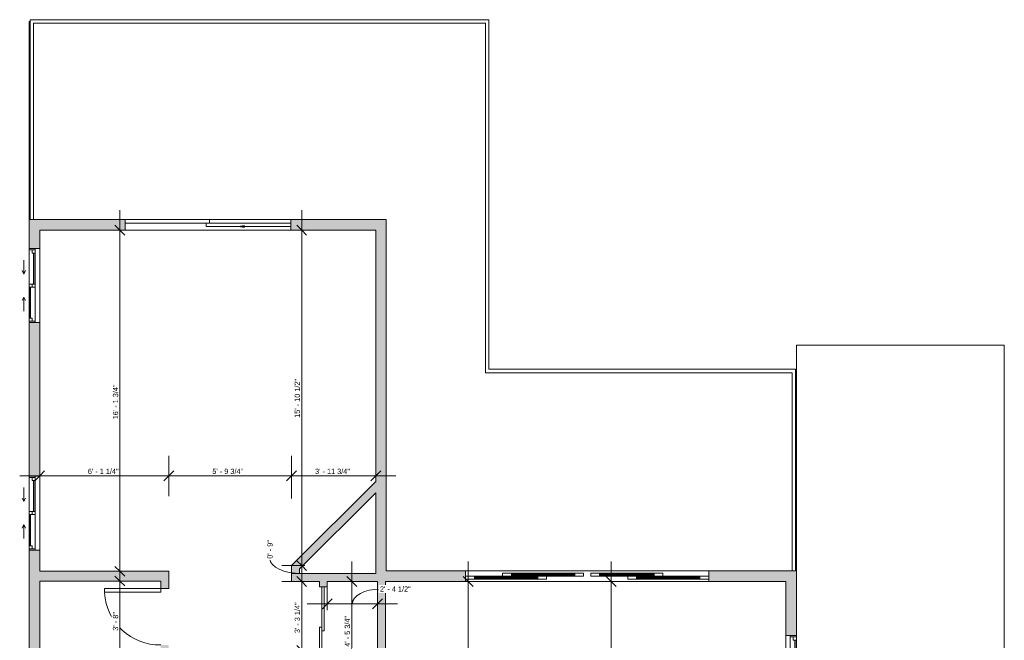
# Model space of a CAD drawing. Header units: inches. Extents: x -245 to 323, y -474 to 499.
# Tile 11 of 11: x -235 to 323, y 147 to 499. Entities that reach past the tile are written whole.
import ezdxf

# ---------------------------------------------------------------- set-up
doc = ezdxf.new("R2010")
doc.units = ezdxf.units.IN
doc.header["$MEASUREMENT"] = 0
for name, color, linetype, lineweight in [('A-ANNO-DIMS', 211, 'Continuous', 9), ('A-ANNO-DIMS-96', 211, 'Continuous', 9), ('A-DETL-GENF', 92, 'Continuous', 9), ('A-DOOR', 31, 'Continuous', 9), ('A-DOOR-GLAZ', 31, 'Continuous', 25), ('A-FLOR', 192, 'Continuous', 9), ('A-FLOR-HRAL', 11, 'Continuous', 9), ('A-FLOR-LEVL', 51, 'Continuous', 9), ('A-GLAZ', 151, 'Continuous', 9), ('A-WALL', 90, 'Continuous', 9), ('A-WALL-PATT', 111, 'Continuous', 9)]:
    doc.layers.add(name, color=color, linetype=linetype, lineweight=lineweight)
doc.styles.add('Inter', font='txt', dxfattribs={"height": 3})
doc.dimstyles.new('Linear_-_1_32__Inter__Imperial__SMALL', dxfattribs={"dimscale": 12, "dimtxt": 3.974399, "dimasz": 0.46875, "dimexe": 0.944882, "dimexo": 0.629921, "dimgap": 0, "dimtad": 1, "dimrnd": 0.25, "dimzin": 1, "dimdsep": 46, "dimlunit": 4, "dimtxsty": 'Inter', "dimblk1": 'OBLIQUE', "dimblk2": 'OBLIQUE', "dimsah": 1, "dimcen": 0.09, "dimdle": 0.944882, "dimazin": 0, "dimtfac": 1, "dimtdec": 4, "dimtix": 1, "dimtmove": 0, "dimatfit": 3, "dimfxl": 1, "dimtvp": 1, "dimtfill": 1, "dimfrac": 2, "dimtolj": 1, "dimtzin": 0, "dimarcsym": 2})
doc.dimstyles.new('Linear_-_1_32__Inter__Imperial__SMALL_1', dxfattribs={"dimscale": 12, "dimtxt": 3.974399, "dimasz": 0.46875, "dimexe": 0.944882, "dimexo": 0.629921, "dimgap": 0, "dimtad": 1, "dimrnd": 0.25, "dimzin": 1, "dimdsep": 46, "dimlunit": 4, "dimtxsty": 'Inter', "dimblk1": 'OBLIQUE', "dimblk2": 'OBLIQUE', "dimsah": 1, "dimcen": 0.09, "dimdle": 0.944882, "dimazin": 0, "dimtfac": 1, "dimtdec": 4, "dimtix": 1, "dimtmove": 1, "dimatfit": 3, "dimfxl": 1, "dimtvp": 1, "dimtfill": 1, "dimfrac": 2, "dimtolj": 1, "dimtzin": 0, "dimarcsym": 2})

# ---------------------------------------------------------------- blocks, each defined once
blk = doc.blocks.new('Plan-Double-Sliding - Default 1-4213369-Main Floor Dimension Plan')
at = {"layer": 'A-GLAZ', "lineweight": 18}
for p, q in [((-21, 0.34375), (-21, -5.65625)), ((-21, 0.34375), (-18.5, 0.34375)), ((-20.25, 0.34375), (-20.25, -3.15625)), ((-18.5, 0.34375), (-18.5, -1.40625)), ((-0.875, -3.15625), (-0.875, 0.34375)), ((-0.875, 0.34375), (0.875, 0.34375)), ((0.875, 0.34375), (0.875, -3.15625)), ((20.25, 0.34375), (21, 0.34375)), ((20.25, 0.34375), (20.25, -3.15625)), ((21, -5.65625), (21, 0.34375)), ((-21, -3.15625), (-20.25, -3.15625)), ((-18.5, -1.40625), (-20.25, -1.40625)), ((0.875, -1.40625), (-0.875, -1.40625)), ((-0.875, -3.15625), (0.875, -3.15625)), ((18.5, -1.40625), (18.5, -3.15625)), ((20.25, -1.40625), (18.5, -1.40625)), ((18.5, -3.15625), (21, -3.15625))]:
    blk.add_line(p, q, dxfattribs=at)
at = {"layer": 'A-GLAZ'}
for p, q in [((21, 0.34375), (-21, 0.34375)), ((-18.5, 0.34375), (-0.875, 0.34375)), ((-6.5, 3.34375), (-14.5, 3.34375)), ((-6.5, 3.34375), (-8.5, 4.34375)), ((-6.5, 3.34375), (-8.5, 2.34375)), ((0.875, 0.34375), (20.25, 0.34375)), ((6.5, 3.34375), (8.5, 4.34375)), ((6.5, 3.34375), (8.5, 2.34375)), ((6.5, 3.34375), (14.5, 3.34375)), ((-20.25, -3.15625), (-0.875, -3.15625)), ((0.875, -3.15625), (18.5, -3.15625)), ((-21, -5.65625), (21, -5.65625))]:
    blk.add_line(p, q, dxfattribs=at)
at = {"layer": 'A-GLAZ', "lineweight": 25}
for p, q in [((-18.5, -0.53125), (-0.875, -0.53125)), ((0.875, -2.28125), (18.5, -2.28125))]:
    blk.add_line(p, q, dxfattribs=at)
blk = doc.blocks.new('Planitar - Double Sliding Door_Glass - 6_-0_ x 6_-8_-4213360-Main Floor Dimension Plan')
at = {"layer": 'A-DETL-GENF'}
blk.add_hatch(color=256, dxfattribs=at).paths.add_polyline_path([(20.51, 3.47), (20.51, 4.53), (17.5, 4)], flags=0)
for p, q in [((20.51, 4.53), (17.5, 4)), ((29.5, 4), (17.5, 4)), ((17.5, 4), (20.51, 3.47)), ((20.51, 3.47), (20.51, 4.53))]:
    blk.add_line(p, q, dxfattribs=at)
at = {"layer": 'A-DOOR', "lineweight": 18}
for p, q in [((0.98, 8), (-47, 8)), ((-47, 8), (-47, 6.03)), ((-47, 6.03), (0.98, 6.03)), ((47, 6.03), (-0.98, 6.03)), ((-0.98, 6.03), (-0.98, 4.06)), ((0.98, 6.03), (0.98, 8)), ((47, 4.06), (47, 6.03)), ((-0.98, 4.06), (47, 4.06))]:
    blk.add_line(p, q, dxfattribs=at)
blk = doc.blocks.new('Plan-Double-Sliding - Default 1-4212956-Main Floor Dimension Plan')
at = {"layer": 'A-GLAZ', "lineweight": 18}
for p, q in [((-24, 0.34375), (-24, -5.65625)), ((-24, 0.34375), (-21.5, 0.34375)), ((-23.25, 0.34375), (-23.25, -3.15625)), ((-21.5, 0.34375), (-21.5, -1.40625)), ((-0.875, -3.15625), (-0.875, 0.34375)), ((-0.875, 0.34375), (0.875, 0.34375)), ((0.875, 0.34375), (0.875, -3.15625)), ((23.25, 0.34375), (24, 0.34375)), ((23.25, 0.34375), (23.25, -3.15625)), ((24, -5.65625), (24, 0.34375)), ((-24, -3.15625), (-23.25, -3.15625)), ((-21.5, -1.40625), (-23.25, -1.40625)), ((0.875, -1.40625), (-0.875, -1.40625)), ((-0.875, -3.15625), (0.875, -3.15625)), ((21.5, -1.40625), (21.5, -3.15625)), ((23.25, -1.40625), (21.5, -1.40625)), ((21.5, -3.15625), (24, -3.15625))]:
    blk.add_line(p, q, dxfattribs=at)
at = {"layer": 'A-GLAZ'}
for p, q in [((24, 0.34375), (-24, 0.34375)), ((-21.5, 0.34375), (-0.875, 0.34375)), ((-8, 3.34375), (-16, 3.34375)), ((-8, 3.34375), (-10, 4.34375)), ((-8, 3.34375), (-10, 2.34375)), ((0.875, 0.34375), (23.25, 0.34375)), ((8, 3.34375), (10, 4.34375)), ((8, 3.34375), (10, 2.34375)), ((8, 3.34375), (16, 3.34375)), ((-23.25, -3.15625), (-0.875, -3.15625)), ((0.875, -3.15625), (21.5, -3.15625)), ((-24, -5.65625), (24, -5.65625))]:
    blk.add_line(p, q, dxfattribs=at)
at = {"layer": 'A-GLAZ', "lineweight": 25}
for p, q in [((-21.5, -0.53125), (-0.875, -0.53125)), ((0.875, -2.28125), (21.5, -2.28125))]:
    blk.add_line(p, q, dxfattribs=at)
blk = doc.blocks.new('Planitar - Single Door_Flush Panel - 2_-8_ x 6_-8_-4214304-Main Floor Dimension Plan')
at = {"layer": 'A-DOOR', "lineweight": 18}
for p, q in [((13.99, 2.25), (13.99, 34.25)), ((16, 34.25), (13.99, 34.25)), ((16, 2.25), (16, 34.25)), ((16, 2.25), (13.99, 2.25))]:
    blk.add_line(p, q, dxfattribs=at)
at = {"layer": 'A-DOOR'}
blk.add_arc((15.77, 2.55), 31.77, 93.8608, 180.5412, dxfattribs=at)
blk = doc.blocks.new('Planitar - Double Sliding Door_Flush Panel - 4_-0_ x 6_-8_-4214388-Main Floor Dimension Plan')
at = {"layer": 'A-DOOR', "lineweight": 18}
for p, q in [((1, 2.12), (-24, 2.12)), ((-24, 2.12), (-24, 0.75)), ((-24, 0.75), (1, 0.75)), ((24, 0.75), (-1, 0.75)), ((-1, 0.75), (-1, -0.63)), ((1, 0.75), (1, 2.12)), ((24, -0.63), (24, 0.75)), ((-1, -0.63), (24, -0.63))]:
    blk.add_line(p, q, dxfattribs=at)
blk = doc.blocks.new('Top Rail Type - Top Rail_Internal_-4245024-Main Floor Dimension Plan')
at = {"layer": 'A-FLOR-HRAL'}
for p, q in [((-229.52, 386.01), (-229.52, 499.5)), ((-229.52, 499.5), (30.95, 499.5)), ((-227.55, 497.53), (-227.55, 386.01)), ((28.98, 497.53), (-227.55, 497.53)), ((28.98, 299.03), (28.98, 497.53)), ((30.95, 499.5), (30.95, 301)), ((202.98, 299.03), (28.98, 299.03)), ((30.95, 301), (204.95, 301)), ((202.98, 186.51), (202.98, 299.03)), ((204.95, 301), (204.95, 186.51))]:
    blk.add_line(p, q, dxfattribs=at)
blk = doc.blocks.new('Top Rail Type - Top Rail_Internal_-V5-Main Floor Dimension Plan')
at = {"layer": 'A-FLOR-HRAL'}
for p, q in [((-229.52, 499.5), (30.95, 499.5)), ((-229.52, 386.01), (-229.52, 499.5)), ((-227.55, 497.53), (28.98, 497.53)), ((-227.55, 386.01), (-227.55, 497.53)), ((28.98, 497.53), (28.98, 299.03)), ((30.95, 499.5), (30.95, 301)), ((28.98, 299.03), (202.98, 299.03)), ((30.95, 301), (204.95, 301)), ((202.98, 299.03), (202.98, 186.51)), ((204.95, 301), (204.95, 186.51))]:
    blk.add_line(p, q, dxfattribs=at)
blk = doc.blocks.new('Planitar - Sliding 4 Door B - 11_- 6_ x 6_  8_-4327969-Main Floor Dimension Plan')
at = {"layer": 'A-DOOR', "lineweight": 18}
for p, q in [((-64, 0), (-69, 0)), ((-69, 0), (-69, -1.75)), ((-64, -1.75), (-64, 0)), ((-43, 1.75), (-48, 1.75)), ((-48, 1.75), (-48, 0)), ((-48, 0), (-43, 0)), ((-43, 0), (-43, 1.75)), ((-23, 0), (-28, 0)), ((-28, 0), (-28, -1.75)), ((-23, -1.75), (-23, 0)), ((-2, 1.75), (-7, 1.75)), ((-7, 1.75), (-7, 0)), ((-7, 0), (-2, 0)), ((-2, 0), (-2, 1.75)), ((7, 1.75), (2, 1.75)), ((2, 1.75), (2, 0)), ((2, 0), (7, 0)), ((7, 0), (7, 1.75)), ((28, 0), (23, 0)), ((23, 0), (23, -1.75)), ((28, -1.75), (28, 0)), ((43, 1.75), (38, 1.75)), ((38, 1.75), (38, 0)), ((38, 0), (43, 0)), ((43, 0), (43, 1.75)), ((69, 0), (64, 0)), ((64, 0), (64, -1.75)), ((69, -1.75), (69, 0)), ((-69, -1.75), (-64, -1.75)), ((-28, -1.75), (-23, -1.75)), ((23, -1.75), (28, -1.75)), ((64, -1.75), (69, -1.75))]:
    blk.add_line(p, q, dxfattribs=at)
at = {"layer": 'A-DOOR'}
for p, q in [((-64, 0), (-48, 0)), ((-43, 1.75), (-7, 1.75)), ((-28, 0), (-43, 0)), ((-43, 0), (-28, 0)), ((-7, 0), (-23, 0)), ((7, 1.75), (38, 1.75)), ((23, 0), (7, 0)), ((38, 0), (28, 0)), ((28, 0), (38, 0)), ((43, 0), (64, 0)), ((-28, -1.75), (-64, -1.75)), ((64, -1.75), (28, -1.75))]:
    blk.add_line(p, q, dxfattribs=at)
at = {"layer": 'A-DOOR-GLAZ'}
for p, q in [((-7, 1), (-43, 1)), ((-43, 1), (-43, 0.75)), ((-43, 0.75), (-7, 0.75)), ((-7, 0.75), (-7, 1)), ((38, 1), (7, 1)), ((7, 1), (7, 0.75)), ((7, 0.75), (38, 0.75)), ((38, 0.75), (38, 1)), ((-28, -0.75), (-64, -0.75)), ((-64, -0.75), (-64, -1)), ((-64, -1), (-28, -1)), ((-28, -1), (-28, -0.75)), ((64, -0.75), (28, -0.75)), ((28, -0.75), (28, -1)), ((28, -1), (64, -1)), ((64, -1), (64, -0.75))]:
    blk.add_line(p, q, dxfattribs=at)
blk = doc.blocks.new('DIMBLOCK4-Main Floor Dimension Plan')
at = {"layer": 'A-ANNO-DIMS-96'}
for p, q in [((-71.74, 180.51), (-86.66, 180.51)), ((-75.33, 141.26), (-75.33, 180.51)), ((-75.33, 180.51), (-71.74, 180.51)), ((-92.98, 141.26), (-63.99, 141.26)), ((-75.33, 141.26), (-92.98, 141.26))]:
    blk.add_line(p, q, dxfattribs=at)
at = {"layer": 'A-ANNO-DIMS-96', "lineweight": 35}
for p, q in [((-75.33, 180.51), (-78.14, 183.32)), ((-75.33, 180.51), (-72.51, 177.7)), ((-75.33, 141.26), (-78.14, 144.07)), ((-75.33, 141.26), (-72.51, 138.45))]:
    blk.add_line(p, q, dxfattribs=at)
at = {"layer": 'A-ANNO-DIMS-96', "color": 0, "insert": (-79.32, 151.17), "char_height": 3, "width": 23.3099, "attachment_point": 1, "rotation": 90, "line_spacing_factor": 0.9936, "style": 'Inter', "bg_fill": 3, "box_fill_scale": 1.25, "bg_fill_color": 256, "bg_fill_true_color": 13158600, "bg_fill_transparency": 0}
blk.add_mtext('3\' - 3 1/4"', dxfattribs=at)
blk = doc.blocks.new('_Oblique')
at = {"color": 0, "linetype": 'ByBlock', "lineweight": -2}
blk.add_line((-0.5, -0.5), (0.5, 0.5), dxfattribs=at)
blk = doc.blocks.new('DIMBLOCK5-Main Floor Dimension Plan')
at = {"layer": 'A-ANNO-DIMS-96', "lineweight": 35}
for p, q in [((-75.33, 189.49), (-78.14, 192.3)), ((-75.33, 189.49), (-72.51, 186.68)), ((-75.33, 180.51), (-78.14, 183.32)), ((-75.33, 180.51), (-72.51, 177.7))]:
    blk.add_line(p, q, dxfattribs=at)
at = {"layer": 'A-ANNO-DIMS-96'}
for p, q in [((-73.48, 189.49), (-86.66, 189.49)), ((-75.33, 180.51), (-75.33, 189.49)), ((-75.33, 189.49), (-73.48, 189.49)), ((-71.74, 180.51), (-86.66, 180.51)), ((-75.33, 180.51), (-71.74, 180.51))]:
    blk.add_line(p, q, dxfattribs=at)
blk.add_ellipse((-75.33, 193.43), major_axis=(-18, 0), ratio=0.468125, start_param=0, end_param=1.570796, dxfattribs=at)
at = {"layer": 'A-ANNO-DIMS-96', "color": 0, "insert": (-94.84, 193.43), "char_height": 3, "width": 14.9636, "attachment_point": 1, "rotation": 90, "line_spacing_factor": 0.9936, "style": 'Inter', "bg_fill": 3, "box_fill_scale": 1.25, "bg_fill_color": 256, "bg_fill_true_color": 13158600, "bg_fill_transparency": 0}
blk.add_mtext('0\' - 9"', dxfattribs=at)
blk = doc.blocks.new('DIMBLOCK6-Main Floor Dimension Plan')
at = {"layer": 'A-ANNO-DIMS-96'}
for p, q in [((-75.33, 189.49), (-75.33, 391.35)), ((-71.74, 380.01), (-86.66, 380.01)), ((-75.33, 380.01), (-71.74, 380.01)), ((-73.48, 189.49), (-86.66, 189.49)), ((-75.33, 189.49), (-73.48, 189.49))]:
    blk.add_line(p, q, dxfattribs=at)
at = {"layer": 'A-ANNO-DIMS-96', "lineweight": 35}
for p, q in [((-75.33, 380.01), (-78.14, 382.82)), ((-75.33, 380.01), (-72.51, 377.2)), ((-75.33, 189.49), (-78.14, 192.3)), ((-75.33, 189.49), (-72.51, 186.68))]:
    blk.add_line(p, q, dxfattribs=at)
at = {"layer": 'A-ANNO-DIMS-96', "color": 0, "insert": (-79.32, 273.42), "char_height": 3, "width": 27.1849, "attachment_point": 1, "rotation": 90, "line_spacing_factor": 0.9936, "style": 'Inter', "bg_fill": 3, "box_fill_scale": 1.25, "bg_fill_color": 256, "bg_fill_true_color": 13158600, "bg_fill_transparency": 0}
blk.add_mtext('15\' - 10 1/2"', dxfattribs=at)
blk = doc.blocks.new('DIMBLOCK13-Main Floor Dimension Plan')
at = {"layer": 'A-ANNO-DIMS-96'}
for p, q in [((-178.49, 136.76), (-178.49, 192.1)), ((-174.91, 180.76), (-189.83, 180.76)), ((-178.49, 180.76), (-174.91, 180.76)), ((-162.84, 136.76), (-189.83, 136.76)), ((-178.49, 136.76), (-162.84, 136.76))]:
    blk.add_line(p, q, dxfattribs=at)
at = {"layer": 'A-ANNO-DIMS-96', "lineweight": 35}
for p, q in [((-178.49, 180.76), (-181.31, 183.57)), ((-178.49, 180.76), (-175.68, 177.95)), ((-178.49, 136.76), (-181.31, 139.57)), ((-178.49, 136.76), (-175.68, 133.95))]:
    blk.add_line(p, q, dxfattribs=at)
at = {"layer": 'A-ANNO-DIMS-96', "color": 0, "insert": (-182.49, 152.55), "char_height": 3, "width": 14.904, "attachment_point": 1, "rotation": 90, "line_spacing_factor": 0.9936, "style": 'Inter', "bg_fill": 3, "box_fill_scale": 1.25, "bg_fill_color": 256, "bg_fill_true_color": 13158600, "bg_fill_transparency": 0}
blk.add_mtext('3\' - 8"', dxfattribs=at)
blk = doc.blocks.new('DIMBLOCK31-Main Floor Dimension Plan')
at = {"layer": 'A-ANNO-DIMS-96'}
for p, q in [((100.39, 191.85), (100.39, -70.24)), ((96.81, 180.51), (111.73, 180.51)), ((100.39, 180.51), (96.81, 180.51)), ((86.59, -70.24), (111.73, -70.24)), ((100.39, -70.24), (86.59, -70.24))]:
    blk.add_line(p, q, dxfattribs=at)
at = {"layer": 'A-ANNO-DIMS-96', "lineweight": 35}
for p, q in [((100.39, 180.51), (97.58, 183.32)), ((100.39, 180.51), (103.2, 177.7)), ((100.39, -70.24), (97.58, -67.43)), ((100.39, -70.24), (103.2, -73.05))]:
    blk.add_line(p, q, dxfattribs=at)
at = {"layer": 'A-ANNO-DIMS-96', "color": 0, "insert": (96.4, 42.84), "char_height": 3, "width": 29.5099, "attachment_point": 1, "rotation": 90, "line_spacing_factor": 0.9936, "style": 'Inter', "bg_fill": 3, "box_fill_scale": 1.25, "bg_fill_color": 256, "bg_fill_true_color": 13158600, "bg_fill_transparency": 0}
blk.add_mtext('20\' - 10 3/4"', dxfattribs=at)
blk = doc.blocks.new('DIMBLOCK60-Main Floor Dimension Plan')
at = {"layer": 'A-ANNO-DIMS-96'}
for p, q in [((-46.91, 115.42), (-46.91, 191.85)), ((-43.33, 180.51), (-58.25, 180.51)), ((-46.91, 180.51), (-43.33, 180.51)), ((-43.33, 126.76), (-58.25, 126.76)), ((-46.91, 126.76), (-43.33, 126.76))]:
    blk.add_line(p, q, dxfattribs=at)
at = {"layer": 'A-ANNO-DIMS-96', "lineweight": 35}
for p, q in [((-46.91, 180.51), (-49.72, 183.32)), ((-46.91, 180.51), (-44.1, 177.7)), ((-46.91, 126.76), (-49.72, 129.57)), ((-46.91, 126.76), (-44.1, 123.95))]:
    blk.add_line(p, q, dxfattribs=at)
at = {"layer": 'A-ANNO-DIMS-96', "color": 0, "insert": (-50.91, 143.45), "char_height": 3, "width": 24.4426, "attachment_point": 1, "rotation": 90, "line_spacing_factor": 0.9936, "style": 'Inter', "bg_fill": 3, "box_fill_scale": 1.25, "bg_fill_color": 256, "bg_fill_true_color": 13158600, "bg_fill_transparency": 0}
blk.add_mtext('4\' - 5 3/4"', dxfattribs=at)
blk = doc.blocks.new('DIMBLOCK61-Main Floor Dimension Plan')
at = {"layer": 'A-ANNO-DIMS-96'}
for p, q in [((-60.78, 164.2), (-60.78, 179.12)), ((-32.28, 164.2), (-32.28, 179.12)), ((-72.12, 167.78), (-20.95, 167.78)), ((-60.78, 167.78), (-60.78, 164.2)), ((-32.28, 167.78), (-32.28, 164.2))]:
    blk.add_line(p, q, dxfattribs=at)
at = {"layer": 'A-ANNO-DIMS-96', "lineweight": 35}
for p, q in [((-60.78, 167.78), (-63.6, 164.96)), ((-60.78, 167.78), (-57.97, 170.59)), ((-32.28, 167.78), (-35.1, 164.96)), ((-32.28, 167.78), (-29.47, 170.59))]:
    blk.add_line(p, q, dxfattribs=at)
at = {"layer": 'A-ANNO-DIMS-96'}
blk.add_ellipse((-30.91, 167.78), major_axis=(-15.63, 0), ratio=0.538345, start_param=4.712389, end_param=6.283185, dxfattribs=at)
at = {"layer": 'A-ANNO-DIMS-96', "color": 0, "insert": (-30.91, 177.7), "char_height": 3, "width": 23.3099, "attachment_point": 1, "line_spacing_factor": 0.9936, "style": 'Inter', "bg_fill": 3, "box_fill_scale": 1.25, "bg_fill_color": 256, "bg_fill_true_color": 13158600, "bg_fill_transparency": 0}
blk.add_mtext('2\' - 4 1/2"', dxfattribs=at)
blk = doc.blocks.new('DIMBLOCK62-Main Floor Dimension Plan')
at = {"layer": 'A-ANNO-DIMS-96'}
for p, q in [((-224.03, 236.95), (-224.03, 251.87)), ((-150.78, 228.91), (-150.78, 251.87)), ((-235.37, 240.53), (-150.78, 240.53)), ((-224.03, 240.53), (-224.03, 236.95)), ((-150.78, 240.53), (-150.78, 228.91))]:
    blk.add_line(p, q, dxfattribs=at)
at = {"layer": 'A-ANNO-DIMS-96', "lineweight": 35}
for p, q in [((-224.03, 240.53), (-226.85, 237.72)), ((-224.03, 240.53), (-221.22, 243.35)), ((-150.78, 240.53), (-153.6, 237.72)), ((-150.78, 240.53), (-147.97, 243.35))]:
    blk.add_line(p, q, dxfattribs=at)
at = {"layer": 'A-ANNO-DIMS-96', "color": 0, "insert": (-196.7, 244.53), "char_height": 3, "width": 22.2964, "attachment_point": 1, "line_spacing_factor": 0.9936, "style": 'Inter', "bg_fill": 3, "box_fill_scale": 1.25, "bg_fill_color": 256, "bg_fill_true_color": 13158600, "bg_fill_transparency": 0}
blk.add_mtext('6\' - 1 1/4"', dxfattribs=at)
blk = doc.blocks.new('DIMBLOCK63-Main Floor Dimension Plan')
at = {"layer": 'A-ANNO-DIMS-96'}
for p, q in [((-150.78, 228.91), (-150.78, 251.87)), ((-81.03, 227.66), (-81.03, 251.87)), ((-150.78, 240.53), (-81.03, 240.53)), ((-150.78, 240.53), (-150.78, 228.91)), ((-81.03, 240.53), (-81.03, 227.66))]:
    blk.add_line(p, q, dxfattribs=at)
at = {"layer": 'A-ANNO-DIMS-96', "lineweight": 35}
for p, q in [((-150.78, 240.53), (-153.6, 237.72)), ((-150.78, 240.53), (-147.97, 243.35)), ((-81.03, 240.53), (-83.85, 237.72)), ((-81.03, 240.53), (-78.22, 243.35))]:
    blk.add_line(p, q, dxfattribs=at)
at = {"layer": 'A-ANNO-DIMS-96', "color": 0, "insert": (-126.02, 244.53), "char_height": 3, "width": 24.2637, "attachment_point": 1, "line_spacing_factor": 0.9936, "style": 'Inter', "bg_fill": 3, "box_fill_scale": 1.25, "bg_fill_color": 256, "bg_fill_true_color": 13158600, "bg_fill_transparency": 0}
blk.add_mtext('5\' - 9 3/4"', dxfattribs=at)
blk = doc.blocks.new('DIMBLOCK64-Main Floor Dimension Plan')
at = {"layer": 'A-ANNO-DIMS-96'}
for p, q in [((-81.03, 227.66), (-81.03, 251.87)), ((-33.28, 236.95), (-33.28, 251.87)), ((-81.03, 240.53), (-21.95, 240.53)), ((-81.03, 240.53), (-81.03, 227.66)), ((-33.28, 240.53), (-33.28, 236.95))]:
    blk.add_line(p, q, dxfattribs=at)
at = {"layer": 'A-ANNO-DIMS-96', "lineweight": 35}
for p, q in [((-81.03, 240.53), (-83.85, 237.72)), ((-81.03, 240.53), (-78.22, 243.35)), ((-33.28, 240.53), (-36.1, 237.72)), ((-33.28, 240.53), (-30.47, 243.35))]:
    blk.add_line(p, q, dxfattribs=at)
at = {"layer": 'A-ANNO-DIMS-96', "color": 0, "insert": (-67.72, 244.53), "char_height": 3, "width": 25.3368, "attachment_point": 1, "line_spacing_factor": 0.9936, "style": 'Inter', "bg_fill": 3, "box_fill_scale": 1.25, "bg_fill_color": 256, "bg_fill_true_color": 13158600, "bg_fill_transparency": 0}
blk.add_mtext('3\' - 11 3/4"', dxfattribs=at)
blk = doc.blocks.new('DIMBLOCK69-Main Floor Dimension Plan')
at = {"layer": 'A-ANNO-DIMS-96'}
for p, q in [((-178.49, 391.35), (-178.49, 174.92)), ((-182.08, 380.01), (-167.16, 380.01)), ((-178.49, 380.01), (-182.08, 380.01)), ((-182.08, 186.26), (-167.16, 186.26)), ((-178.49, 186.26), (-182.08, 186.26))]:
    blk.add_line(p, q, dxfattribs=at)
at = {"layer": 'A-ANNO-DIMS-96', "lineweight": 35}
for p, q in [((-178.49, 380.01), (-181.31, 382.82)), ((-178.49, 380.01), (-175.68, 377.2)), ((-178.49, 186.26), (-181.31, 189.07)), ((-178.49, 186.26), (-175.68, 183.45))]:
    blk.add_line(p, q, dxfattribs=at)
at = {"layer": 'A-ANNO-DIMS-96', "color": 0, "insert": (-182.49, 272.58), "char_height": 3, "width": 25.3368, "attachment_point": 1, "rotation": 90, "line_spacing_factor": 0.9936, "style": 'Inter', "bg_fill": 3, "box_fill_scale": 1.25, "bg_fill_color": 256, "bg_fill_true_color": 13158600, "bg_fill_transparency": 0}
blk.add_mtext('16\' - 1 3/4"', dxfattribs=at)
blk = doc.blocks.new('DIMBLOCK72-Main Floor Dimension Plan')
at = {"layer": 'A-ANNO-DIMS-96'}
for p, q in [((19.17, 10.51), (19.17, 191.85)), ((22.75, 180.51), (7.83, 180.51)), ((19.17, 180.51), (22.75, 180.51)), ((-20.23, 10.51), (30.51, 10.51)), ((19.17, 10.51), (-20.23, 10.51))]:
    blk.add_line(p, q, dxfattribs=at)
at = {"layer": 'A-ANNO-DIMS-96', "lineweight": 35}
for p, q in [((19.17, 180.51), (16.36, 183.32)), ((19.17, 180.51), (21.98, 177.7)), ((19.17, 10.51), (16.36, 13.32)), ((19.17, 10.51), (21.98, 7.7))]:
    blk.add_line(p, q, dxfattribs=at)
at = {"layer": 'A-ANNO-DIMS-96', "color": 0, "insert": (15.18, 88.38), "char_height": 3, "width": 17.1098, "attachment_point": 1, "rotation": 90, "line_spacing_factor": 0.9936, "style": 'Inter', "bg_fill": 3, "box_fill_scale": 1.25, "bg_fill_color": 256, "bg_fill_true_color": 13158600, "bg_fill_transparency": 0}
blk.add_mtext('14\' - 2"', dxfattribs=at)

msp = doc.modelspace()

# ---------------------------------------------------------------- hatches: boundary and pattern name
at = {"layer": 'A-WALL-PATT'}
h = msp.add_hatch(color=9, dxfattribs=at)
h.paths.add_polyline_path([(-230.034, -356.488), (-224.034, -356.488), (-224.034, -316.988), (-230.034, -316.988)], flags=0)
h.paths.add_polyline_path([(-230.034, -256.988), (-224.034, -256.988), (-224.034, -176.363), (-230.034, -176.363), (-230.034, -244.422)], flags=0)
h.paths.add_polyline_path([(-230.034, -116.363), (-224.034, -116.363), (-224.034, -59.916), (-230.034, -59.916), (-230.034, -110.665)], flags=0)
h.paths.add_polyline_path([(-224.034, 4.084), (-224.034, 198.325), (-230.034, 198.325), (-230.034, 4.084)], flags=0)
h.paths.add_polyline_path([(-230.034, 240.325), (-224.034, 240.325), (-224.034, 327.512), (-230.034, 327.512), (-230.034, 290.604)], flags=0)
h.paths.add_polyline_path([(-230.034, 369.512), (-224.034, 369.512), (-224.034, 386.012), (-230.034, 386.012)], flags=0)
h = msp.add_hatch(color=9, dxfattribs=at)
h.paths.add_polyline_path([(-33.284, 380.012), (-33.284, 386.012), (-81.534, 386.012), (-81.534, 380.012)], flags=0)
h.paths.add_polyline_path([(-224.034, 380.012), (-175.534, 380.012), (-175.534, 386.012), (-224.034, 386.012), (-224.034, 384.044)], flags=0)
for points in [[(-27.284, 186.512), (-27.284, 386.012), (-33.284, 386.012), (-33.284, 186.512)], [(-76.534, 187.625), (-33.284, 230.875), (-33.284, 237.239), (-76.534, 193.989)], [(-76.534, 185.012), (-76.534, 193.989), (-81.034, 189.489), (-81.034, 185.012)], [(-170.95, 180.762), (-155.284, 180.762), (-155.284, 186.262), (-224.034, 186.262), (-224.034, 180.762)], [(-60.784, 180.512), (-33.284, 180.512), (-33.284, 185.012), (-81.034, 185.012), (-81.034, 180.512), (-65.284, 180.512)], [(-32.284, 49.012), (-27.784, 49.012), (-27.784, 180.512), (-32.284, 180.512), (-32.284, 122.262)]]:
    msp.add_hatch(color=9, dxfattribs=at).paths.add_polyline_path(points, flags=0)
h = msp.add_hatch(color=9, dxfattribs=at)
h.paths.add_polyline_path([(-150.784, 141.262), (-150.784, 144.45), (-155.284, 144.45), (-155.284, 141.262)], flags=0)
h.paths.add_polyline_path([(-155.284, 176.45), (-150.784, 176.45), (-150.784, 186.262), (-155.284, 186.262), (-155.284, 180.762)], flags=0)
h = msp.add_hatch(color=9, dxfattribs=at)
h.paths.add_polyline_path([(199.466, 180.512), (199.466, 186.512), (155.716, 186.512), (155.716, 180.512)], flags=0)
h.paths.add_polyline_path([(-33.284, 180.512), (17.716, 180.512), (17.716, 186.512), (-33.284, 186.512), (-33.284, 185.012)], flags=0)
h = msp.add_hatch(color=9, dxfattribs=at)
h.paths.add_polyline_path([(199.466, -242.738), (205.466, -242.738), (205.466, -15.863), (199.466, -15.863)], flags=0)
h.paths.add_polyline_path([(199.466, 32.137), (205.466, 32.137), (205.466, 101.731), (199.466, 101.731)], flags=0)
h.paths.add_polyline_path([(205.466, 149.731), (205.466, 186.512), (199.466, 186.512), (199.466, 149.731)], flags=0)
h = msp.add_hatch(color=9, dxfattribs=at)
h.paths.add_polyline_path([(-60.784, 68.512), (-60.784, 129.512), (-65.284, 129.512), (-65.284, 68.512)], flags=0)
h.paths.add_polyline_path([(-62.529, 177.512), (-60.784, 177.512), (-60.784, 180.512), (-65.284, 180.512), (-65.284, 177.512), (-63.907, 177.512)], flags=0)

# ---------------------------------------------------------------- linework, layer by layer
at = {"layer": 'A-FLOR'}
for p, q in [((-230.034, 498.512), (-230.034, 386.012)), ((-229.519, 498.512), (-230.034, 498.512)), ((-127.55, 386.012), (-81.534, 386.012)), ((-81.534, 380.012), (-175.534, 380.012)), ((205.466, 300.012), (204.95, 300.012)), ((205.466, 186.512), (205.466, 300.012)), ((17.716, 186.512), (155.716, 186.512)), ((155.716, 180.512), (17.716, 180.512))]:
    msp.add_line(p, q, dxfattribs=at)
at = {"layer": 'A-FLOR-LEVL'}
for p, q in [((205.466, 314.762), (323.466, 314.762)), ((205.466, 314.762), (205.466, 300.012)), ((323.466, 314.762), (323.466, -473.738))]:
    msp.add_line(p, q, dxfattribs=at)
at = {"layer": 'A-WALL'}
for p, q in [((-230.034, 386.012), (-230.034, 369.512)), ((-175.534, 386.012), (-230.034, 386.012)), ((-27.284, 386.012), (-81.534, 386.012)), ((-81.534, 386.012), (-81.534, 384.044)), ((-27.284, 186.512), (-27.284, 386.012)), ((-224.034, 380.012), (-224.034, 369.512)), ((-224.034, 380.012), (-175.534, 380.012)), ((-175.534, 380.012), (-175.534, 384.044)), ((-81.534, 382.075), (-81.534, 380.012)), ((-81.534, 380.012), (-33.284, 380.012)), ((-33.284, 380.012), (-33.284, 237.239)), ((-230.034, 240.325), (-230.034, 327.512)), ((-224.034, 240.325), (-224.034, 327.512)), ((-33.284, 237.239), (-81.034, 189.489)), ((-76.534, 187.625), (-33.284, 230.875)), ((-33.284, 230.875), (-33.284, 185.012)), ((-230.034, 198.325), (-230.034, -0.488)), ((-224.034, 198.325), (-224.034, 186.262)), ((-150.784, 186.262), (-224.034, 186.262)), ((-150.784, 176.45), (-150.784, 186.262)), ((-81.034, 189.489), (-81.034, 180.512)), ((-81.034, 185.012), (-33.284, 185.012)), ((-76.534, 185.012), (-76.534, 187.625)), ((17.716, 186.512), (-27.284, 186.512)), ((17.716, 180.512), (17.716, 186.512)), ((205.466, 186.512), (155.716, 186.512)), ((155.716, 186.512), (155.716, 180.512)), ((205.466, 149.731), (205.466, 186.512)), ((-224.034, 180.762), (-224.034, 79.012)), ((-224.034, 180.762), (-155.284, 180.762)), ((-155.284, 180.762), (-155.284, 176.45)), ((-81.034, 180.512), (-65.284, 180.512)), ((-65.284, 180.512), (-65.284, 177.512)), ((-60.784, 177.512), (-60.784, 180.512)), ((-60.784, 180.512), (-32.284, 180.512)), ((-32.284, 180.512), (-32.284, 126.762)), ((-27.784, 180.512), (17.716, 180.512)), ((-27.784, 10.512), (-27.784, 180.512)), ((155.716, 180.512), (199.466, 180.512)), ((199.466, 180.512), (199.466, 149.731)), ((-155.284, 176.45), (-150.784, 176.45)), ((-65.284, 177.512), (-63.907, 177.512)), ((-62.529, 177.512), (-60.784, 177.512))]:
    msp.add_line(p, q, dxfattribs=at)

# ---------------------------------------------------------------- block references
at = {"layer": 'A-DOOR'}
for name, p in [('Planitar - Double Sliding Door_Glass - 6_-0_ x 6_-8_-4213360-Main Floor Dimension Plan', (-128.534, 378.012)), ('Planitar - Sliding 4 Door B - 11_- 6_ x 6_  8_-4327969-Main Floor Dimension Plan', (86.716, 183.512))]:
    msp.add_blockref(name, p, dxfattribs=at)
for name, p, rotation in [('Planitar - Single Door_Flush Panel - 2_-8_ x 6_-8_-4214304-Main Floor Dimension Plan', (-153.034, 160.45), 89.99999999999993), ('Planitar - Double Sliding Door_Flush Panel - 4_-0_ x 6_-8_-4214388-Main Floor Dimension Plan', (-63.159, 153.512), 89.99999999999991)]:
    msp.add_blockref(name, p, dxfattribs=dict(at, rotation=rotation))
at = {"layer": 'A-FLOR-HRAL'}
for name in ['Top Rail Type - Top Rail_Internal_-4245024-Main Floor Dimension Plan', 'Top Rail Type - Top Rail_Internal_-V5-Main Floor Dimension Plan']:
    msp.add_blockref(name, (0, 0), dxfattribs=at)
at = {"layer": 'A-GLAZ'}
for name, p, rotation in [('Plan-Double-Sliding - Default 1-4213369-Main Floor Dimension Plan', (-229.691, 348.512), 89.99999999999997), ('Plan-Double-Sliding - Default 1-4213369-Main Floor Dimension Plan', (-229.691, 219.325), 89.99999999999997), ('Plan-Double-Sliding - Default 1-4212956-Main Floor Dimension Plan', (205.122, 125.731), 269.9999999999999)]:
    msp.add_blockref(name, p, dxfattribs=dict(at, rotation=rotation))

# ---------------------------------------------------------------- next in the draw order: dimensions: what is measured, and where the dimension line sits
at = {"layer": 'A-ANNO-DIMS'}
dim = msp.add_linear_dim(base=(-150.784, 240.534), p1=(-224.034, 244.511), p2=(-150.784, 221.352), dimstyle='Linear_-_1_32__Inter__Imperial__SMALL', override={"dimpost": '<>', "dimfxl": 76.823855}, dxfattribs=at)
dim.commit()
dim.dimension.update_dxf_attribs({"geometry": 'DIMBLOCK62-Main Floor Dimension Plan', "text_midpoint": (-187.409, 242.33)})
for base, p1, p2, override, picture, middle in [((-178.494, 180.762), (-155.284, 136.762), (-182.471, 180.762), {"dimpost": '<>', "dimfxl": 51.721673}, 'DIMBLOCK13-Main Floor Dimension Plan', (-180.034, 158.762)), ((-46.912, 180.512), (-50.889, 126.762), (-50.889, 180.512), {"dimpost": '<>', "dimfxl": 53.75}, 'DIMBLOCK60-Main Floor Dimension Plan', (-48.708, 153.637)), ((100.39, -70.238), (104.367, 180.512), (79.031, -70.238), {"dimpost": '<>', "dimfxl": 252.026732}, 'DIMBLOCK31-Main Floor Dimension Plan', (98.594, 55.137)), ((-75.325, 180.512), (-100.534, 141.262), (-79.303, 180.512), {"dimpost": '<>', "dimfxl": 44.62459}, 'DIMBLOCK4-Main Floor Dimension Plan', (-77.121, 160.887))]:
    dim = msp.add_linear_dim(base=base, p1=p1, p2=p2, angle=90, dimstyle='Linear_-_1_32__Inter__Imperial__SMALL', override=override, dxfattribs=at)
    dim.commit()
    dim.dimension.update_dxf_attribs({"geometry": picture, "text_midpoint": middle})

# ---------------------------------------------------------------- next in the draw order: dimensions: what is measured, and where the dimension line sits
dim = msp.add_linear_dim(base=(-178.494, 186.262), p1=(-174.516, 380.012), p2=(-174.516, 186.262), angle=90, dimstyle='Linear_-_1_32__Inter__Imperial__SMALL', override={"dimpost": '<>', "dimfxl": 193.75}, dxfattribs=at)
dim.commit()
dim.dimension.update_dxf_attribs({"geometry": 'DIMBLOCK69-Main Floor Dimension Plan', "text_midpoint": (-180.29, 283.137)})
dim = msp.add_linear_dim(base=(-75.325, 189.489), p1=(-79.303, 180.512), p2=(-81.034, 189.489), angle=90, dimstyle='Linear_-_1_32__Inter__Imperial__SMALL_1', override={"dimpost": '<>', "dimfxl": 9.141987}, dxfattribs=at)
dim.commit()
dim.dimension.update_dxf_attribs({"geometry": 'DIMBLOCK5-Main Floor Dimension Plan', "text_midpoint": (-92.835, 200.909), "dimtype": 160, "text_rotation": 90})

# ---------------------------------------------------------------- next in the draw order: dimensions: what is measured, and where the dimension line sits
dim = msp.add_linear_dim(base=(-75.325, 380.012), p1=(-81.034, 189.489), p2=(-79.303, 380.012), angle=90, dimstyle='Linear_-_1_32__Inter__Imperial__SMALL', override={"dimpost": '<>', "dimfxl": 190.531423}, dxfattribs=at)
dim.commit()
dim.dimension.update_dxf_attribs({"geometry": 'DIMBLOCK6-Main Floor Dimension Plan', "text_midpoint": (-77.121, 284.75)})
dim = msp.add_linear_dim(base=(-32.284, 167.777), p1=(-60.784, 171.754), p2=(-32.284, 171.754), dimstyle='Linear_-_1_32__Inter__Imperial__SMALL_1', override={"dimpost": '<>', "dimfxl": 28.5}, dxfattribs=at)
dim.commit()
dim.dimension.update_dxf_attribs({"geometry": 'DIMBLOCK61-Main Floor Dimension Plan', "text_midpoint": (-19.253, 175.699), "dimtype": 160})

# ---------------------------------------------------------------- next in the draw order: dimensions: what is measured, and where the dimension line sits
dim = msp.add_linear_dim(base=(-81.034, 240.534), p1=(-150.784, 221.352), p2=(-81.034, 220.102), dimstyle='Linear_-_1_32__Inter__Imperial__SMALL', override={"dimpost": '<>', "dimfxl": 69.7612}, dxfattribs=at)
dim.commit()
dim.dimension.update_dxf_attribs({"geometry": 'DIMBLOCK63-Main Floor Dimension Plan', "text_midpoint": (-115.909, 242.33)})
dim = msp.add_linear_dim(base=(19.17, 180.512), p1=(-27.784, 10.512), p2=(15.192, 180.512), angle=90, dimstyle='Linear_-_1_32__Inter__Imperial__SMALL', override={"dimpost": '<>', "dimfxl": 175.348247}, dxfattribs=at)
dim.commit()
dim.dimension.update_dxf_attribs({"geometry": 'DIMBLOCK72-Main Floor Dimension Plan', "text_midpoint": (17.65, 95.512)})

# ---------------------------------------------------------------- next in the draw order: dimensions: what is measured, and where the dimension line sits
dim = msp.add_linear_dim(base=(-33.284, 240.534), p1=(-81.034, 220.102), p2=(-33.284, 244.511), dimstyle='Linear_-_1_32__Inter__Imperial__SMALL', override={"dimpost": '<>', "dimfxl": 53.62709}, dxfattribs=at)
dim.commit()
dim.dimension.update_dxf_attribs({"geometry": 'DIMBLOCK64-Main Floor Dimension Plan', "text_midpoint": (-57.159, 242.33)})

doc.saveas('drawing.dxf')
